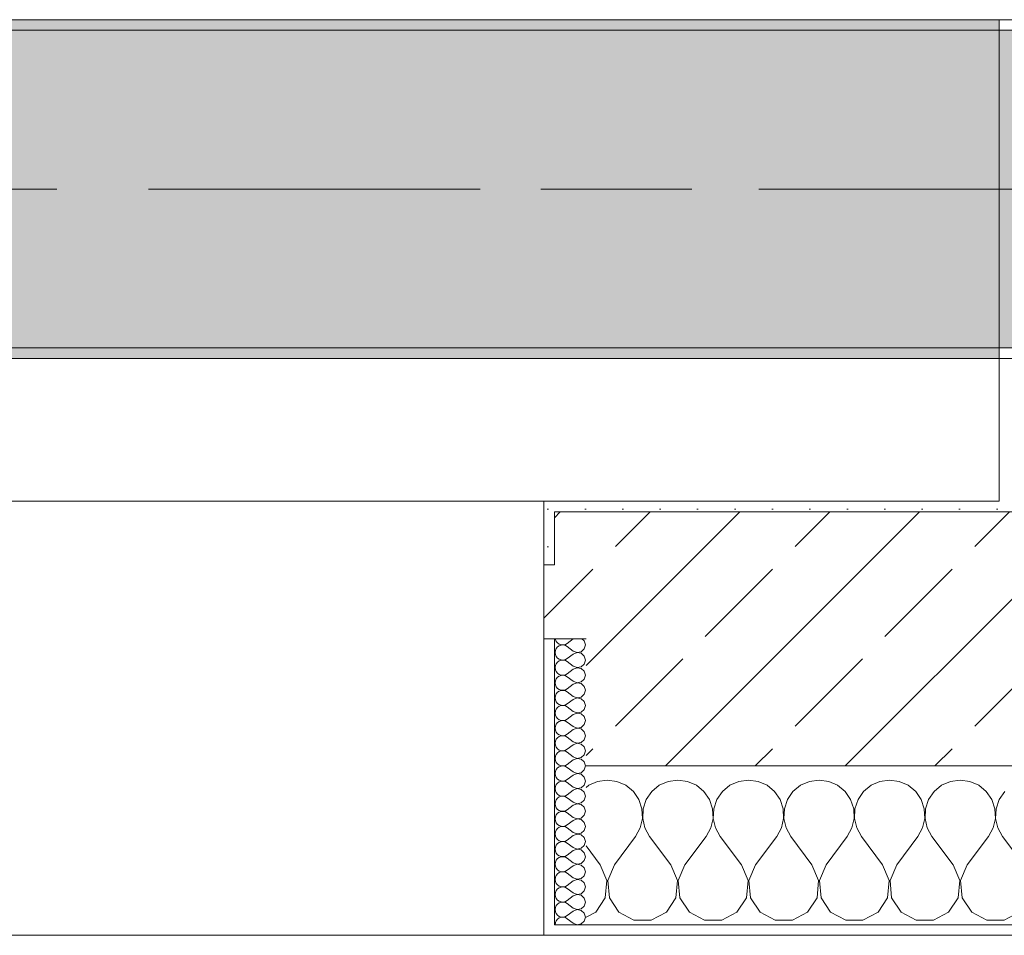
# Model space of a CAD drawing. Header units: metres. Extents: x -3.6 to 84.5, y -11 to 16.8.
# Tile 83 of 225: x 28.245 to 29.175, y -0.155 to 0.71. Entities that reach past the tile are written whole.
import ezdxf

# ---------------------------------------------------------------- set-up
doc = ezdxf.new("R2010")
doc.units = ezdxf.units.M
doc.header["$MEASUREMENT"] = 0
doc.linetypes.add('Achse', pattern=[0.2, 0.1, -0.05, 0, -0.05])
doc.linetypes.add('Strichlinie doppelt', pattern=[0.546806, 0.264583, -0.105833, 0.070556, -0.105833])
for name, color, linetype in [('451 - Universal.Achsen Raster', 7, 'Continuous'), ('604 - Struktur.Wand Aussen', 7, 'Continuous'), ('607 - Struktur.Stütze', 7, 'Continuous'), ('608 - Struktur.Träger', 7, 'Continuous')]:
    doc.layers.add(name, color=color, linetype=linetype)
pattern_1 = [(45, (0, 0), (-0.01767767, 0.01767767), [0, -0.025])]
pattern_2 = [(0, (0, 0), (0, 0.08660254), [0, -0.05]), (0, (0.025, 0.0433), (0, 0.08660254), [0, -0.05])]
pattern_3 = [(45, (0, 0), (-0.08485281, 0.08485281), []), (45, (-0.04243, 0.04243), (-0.08485281, 0.08485281), [0.09, -0.03])]

# ---------------------------------------------------------------- blocks, each defined once
blk = doc.blocks.new('*X87')
at = {"layer": '604 - Struktur.Wand Aussen', "color": 7, "linetype": 'Continuous', "lineweight": 5}
for p, q in [((28.8, -0.00833), (28.79089, -0.0096)), ((28.80911, -0.0096), (28.8, -0.00833)), ((28.86667, -0.00833), (28.85756, -0.0096)), ((28.87578, -0.0096), (28.86667, -0.00833)), ((28.93333, -0.00833), (28.92422, -0.0096)), ((28.94244, -0.0096), (28.93333, -0.00833)), ((29, -0.00833), (28.99089, -0.0096)), ((29.00911, -0.0096), (29, -0.00833)), ((29.06667, -0.00833), (29.05756, -0.0096)), ((29.07578, -0.0096), (29.06667, -0.00833)), ((29.13333, -0.00833), (29.12422, -0.0096)), ((29.14244, -0.0096), (29.13333, -0.00833)), ((28.78248, -0.01331), (28.78, -0.01536)), ((28.79089, -0.0096), (28.78248, -0.01331)), ((28.81752, -0.01331), (28.80911, -0.0096)), ((28.82461, -0.01918), (28.81752, -0.01331)), ((28.84914, -0.01331), (28.84206, -0.01918)), ((28.85756, -0.0096), (28.84914, -0.01331)), ((28.88419, -0.01331), (28.87578, -0.0096)), ((28.89127, -0.01918), (28.88419, -0.01331)), ((28.91581, -0.01331), (28.90873, -0.01918)), ((28.92422, -0.0096), (28.91581, -0.01331)), ((28.95086, -0.01331), (28.94244, -0.0096)), ((28.95794, -0.01918), (28.95086, -0.01331)), ((28.98248, -0.01331), (28.97539, -0.01918)), ((28.99089, -0.0096), (28.98248, -0.01331)), ((29.01752, -0.01331), (29.00911, -0.0096)), ((29.02461, -0.01918), (29.01752, -0.01331)), ((29.04914, -0.01331), (29.04206, -0.01918)), ((29.05756, -0.0096), (29.04914, -0.01331)), ((29.08419, -0.01331), (29.07578, -0.0096)), ((29.09127, -0.01918), (29.08419, -0.01331)), ((29.11581, -0.01331), (29.10873, -0.01918)), ((29.12422, -0.0096), (29.11581, -0.01331)), ((29.15086, -0.01331), (29.14244, -0.0096)), ((29.15794, -0.01918), (29.15086, -0.01331)), ((28.82981, -0.02676), (28.82461, -0.01918)), ((28.83275, -0.03547), (28.82981, -0.02676)), ((28.83685, -0.02676), (28.83391, -0.03547)), ((28.84206, -0.01918), (28.83685, -0.02676)), ((28.89648, -0.02676), (28.89127, -0.01918)), ((28.89942, -0.03547), (28.89648, -0.02676)), ((28.90352, -0.02676), (28.90058, -0.03547)), ((28.90873, -0.01918), (28.90352, -0.02676)), ((28.96315, -0.02676), (28.95794, -0.01918)), ((28.96609, -0.03547), (28.96315, -0.02676)), ((28.97019, -0.02676), (28.96725, -0.03547)), ((28.97539, -0.01918), (28.97019, -0.02676)), ((29.02981, -0.02676), (29.02461, -0.01918)), ((29.03275, -0.03547), (29.02981, -0.02676)), ((29.03685, -0.02676), (29.03391, -0.03547)), ((29.04206, -0.01918), (29.03685, -0.02676)), ((29.09648, -0.02676), (29.09127, -0.01918)), ((29.09942, -0.03547), (29.09648, -0.02676)), ((29.10352, -0.02676), (29.10058, -0.03547)), ((29.10873, -0.01918), (29.10352, -0.02676)), ((29.16315, -0.02676), (29.15794, -0.01918)), ((29.16609, -0.03547), (29.16315, -0.02676)), ((29.17019, -0.02676), (29.16725, -0.03547)), ((29.17539, -0.01918), (29.17019, -0.02676)), ((28.8332, -0.04466), (28.83275, -0.03547)), ((28.83391, -0.03547), (28.83347, -0.04466)), ((28.89987, -0.04466), (28.89942, -0.03547)), ((28.90058, -0.03547), (28.90013, -0.04466)), ((28.96653, -0.04466), (28.96609, -0.03547)), ((28.96725, -0.03547), (28.9668, -0.04466)), ((29.0332, -0.04466), (29.03275, -0.03547)), ((29.03391, -0.03547), (29.03347, -0.04466)), ((29.09987, -0.04466), (29.09942, -0.03547)), ((29.10058, -0.03547), (29.10013, -0.04466)), ((29.16653, -0.04466), (29.16609, -0.03547)), ((29.16725, -0.03547), (29.1668, -0.04466)), ((28.83112, -0.05362), (28.8332, -0.04466)), ((28.83347, -0.04466), (28.83555, -0.05362)), ((28.89778, -0.05362), (28.89987, -0.04466)), ((28.90013, -0.04466), (28.90222, -0.05362)), ((28.96445, -0.05362), (28.96653, -0.04466)), ((28.9668, -0.04466), (28.96888, -0.05362)), ((29.03112, -0.05362), (29.0332, -0.04466)), ((29.03347, -0.04466), (29.03555, -0.05362)), ((29.09778, -0.05362), (29.09987, -0.04466)), ((29.10013, -0.04466), (29.10222, -0.05362)), ((29.16445, -0.05362), (29.16653, -0.04466)), ((29.1668, -0.04466), (29.16888, -0.05362)), ((28.82667, -0.06167), (28.83112, -0.05362)), ((28.83555, -0.05362), (28.84, -0.06167)), ((28.89333, -0.06167), (28.89778, -0.05362)), ((28.90222, -0.05362), (28.90667, -0.06167)), ((28.96, -0.06167), (28.96445, -0.05362)), ((28.96888, -0.05362), (28.97333, -0.06167)), ((29.02667, -0.06167), (29.03112, -0.05362)), ((29.03555, -0.05362), (29.04, -0.06167)), ((29.09333, -0.06167), (29.09778, -0.05362)), ((29.10222, -0.05362), (29.10667, -0.06167)), ((29.16, -0.06167), (29.16445, -0.05362)), ((29.16888, -0.05362), (29.17333, -0.06167)), ((28.80667, -0.08833), (28.82667, -0.06167)), ((28.86, -0.08833), (28.84, -0.06167)), ((28.87333, -0.08833), (28.89333, -0.06167)), ((28.92667, -0.08833), (28.90667, -0.06167)), ((28.94, -0.08833), (28.96, -0.06167)), ((28.99333, -0.08833), (28.97333, -0.06167)), ((29.00667, -0.08833), (29.02667, -0.06167)), ((29.06, -0.08833), (29.04, -0.06167)), ((29.07333, -0.08833), (29.09333, -0.06167)), ((29.12667, -0.08833), (29.10667, -0.06167)), ((29.14, -0.08833), (29.16, -0.06167)), ((29.19333, -0.08833), (29.17333, -0.06167)), ((28.79333, -0.08833), (28.78, -0.07056)), ((28.79962, -0.1033), (28.79333, -0.08833)), ((28.80667, -0.08833), (28.80038, -0.1033)), ((28.86629, -0.1033), (28.86, -0.08833)), ((28.87333, -0.08833), (28.86705, -0.1033)), ((28.93295, -0.1033), (28.92667, -0.08833)), ((28.94, -0.08833), (28.93371, -0.1033)), ((28.99962, -0.1033), (28.99333, -0.08833)), ((29.00667, -0.08833), (29.00038, -0.1033)), ((29.06629, -0.1033), (29.06, -0.08833)), ((29.07333, -0.08833), (29.06705, -0.1033)), ((29.13295, -0.1033), (29.12667, -0.08833)), ((29.14, -0.08833), (29.13371, -0.1033)), ((28.79808, -0.11947), (28.79962, -0.1033)), ((28.80038, -0.1033), (28.80192, -0.11947)), ((28.86475, -0.11947), (28.86629, -0.1033)), ((28.86705, -0.1033), (28.86858, -0.11947)), ((28.93142, -0.11947), (28.93295, -0.1033)), ((28.93371, -0.1033), (28.93525, -0.11947)), ((28.99808, -0.11947), (28.99962, -0.1033)), ((29.00038, -0.1033), (29.00192, -0.11947)), ((29.06475, -0.11947), (29.06629, -0.1033)), ((29.06705, -0.1033), (29.06858, -0.11947)), ((29.13142, -0.11947), (29.13295, -0.1033)), ((29.13371, -0.1033), (29.13525, -0.11947)), ((28.7891, -0.13299), (28.79808, -0.11947)), ((28.80192, -0.11947), (28.8109, -0.13299)), ((28.85576, -0.13299), (28.86475, -0.11947)), ((28.86858, -0.11947), (28.87757, -0.13299)), ((28.92243, -0.13299), (28.93142, -0.11947)), ((28.93525, -0.11947), (28.94424, -0.13299)), ((28.9891, -0.13299), (28.99808, -0.11947)), ((29.00192, -0.11947), (29.0109, -0.13299)), ((29.05576, -0.13299), (29.06475, -0.11947)), ((29.06858, -0.11947), (29.07757, -0.13299)), ((29.12243, -0.13299), (29.13142, -0.11947)), ((29.13525, -0.11947), (29.14424, -0.13299)), ((28.78, -0.13787), (28.7891, -0.13299)), ((28.8109, -0.13299), (28.82521, -0.14066)), ((28.84145, -0.14066), (28.85576, -0.13299)), ((28.87757, -0.13299), (28.89188, -0.14066)), ((28.90812, -0.14066), (28.92243, -0.13299)), ((28.94424, -0.13299), (28.95855, -0.14066)), ((28.97479, -0.14066), (28.9891, -0.13299)), ((29.0109, -0.13299), (29.02521, -0.14066)), ((29.04145, -0.14066), (29.05576, -0.13299)), ((29.07757, -0.13299), (29.09188, -0.14066)), ((29.10812, -0.14066), (29.12243, -0.13299)), ((29.14424, -0.13299), (29.15855, -0.14066)), ((29.17479, -0.14066), (29.1891, -0.13299)), ((28.82521, -0.14066), (28.84145, -0.14066)), ((28.89188, -0.14066), (28.90812, -0.14066)), ((28.95855, -0.14066), (28.97479, -0.14066)), ((29.02521, -0.14066), (29.04145, -0.14066)), ((29.09188, -0.14066), (29.10812, -0.14066)), ((29.15855, -0.14066), (29.17479, -0.14066))]:
    blk.add_line(p, q, dxfattribs=at)
blk = doc.blocks.new('*X102')
at = {"layer": '604 - Struktur.Wand Aussen', "color": 7, "linetype": 'Continuous', "lineweight": 5}
for p, q in [((28.75091, 0.125), (28.75099, 0.12448)), ((28.75099, 0.12448), (28.75178, 0.12267)), ((28.75178, 0.12267), (28.75304, 0.12116)), ((28.75304, 0.12116), (28.75466, 0.12004)), ((28.76786, 0.125), (28.76214, 0.12071)), ((28.77822, 0.12304), (28.77608, 0.125)), ((28.77929, 0.11929), (28.77822, 0.12304)), ((28.75099, 0.11409), (28.75071, 0.11214)), ((28.75071, 0.11214), (28.75099, 0.11019)), ((28.75178, 0.1159), (28.75099, 0.11409)), ((28.75304, 0.11742), (28.75178, 0.1159)), ((28.75466, 0.11853), (28.75304, 0.11742)), ((28.75466, 0.12004), (28.75653, 0.11941)), ((28.75653, 0.11916), (28.75466, 0.11853)), ((28.75653, 0.11941), (28.7585, 0.11931)), ((28.7585, 0.11926), (28.75653, 0.11916)), ((28.7585, 0.11931), (28.76042, 0.11976)), ((28.76042, 0.11881), (28.7585, 0.11926)), ((28.76042, 0.11976), (28.76214, 0.12071)), ((28.76214, 0.11786), (28.76042, 0.11881)), ((28.76786, 0.11357), (28.76214, 0.11786)), ((28.76786, 0.11357), (28.7715, 0.11217)), ((28.7715, 0.11211), (28.76786, 0.11071)), ((28.7715, 0.11217), (28.77534, 0.1129)), ((28.77534, 0.11139), (28.7715, 0.11211)), ((28.77534, 0.1129), (28.77822, 0.11553)), ((28.77822, 0.11553), (28.77929, 0.11929)), ((28.75099, 0.11019), (28.75178, 0.10839)), ((28.75178, 0.10839), (28.75304, 0.10687)), ((28.75304, 0.10313), (28.75178, 0.10161)), ((28.75304, 0.10687), (28.75466, 0.10575)), ((28.75466, 0.10425), (28.75304, 0.10313)), ((28.75466, 0.10575), (28.75653, 0.10512)), ((28.75653, 0.10488), (28.75466, 0.10425)), ((28.75653, 0.10512), (28.7585, 0.10503)), ((28.7585, 0.10497), (28.75653, 0.10488)), ((28.7585, 0.10503), (28.76042, 0.10547)), ((28.76042, 0.10453), (28.7585, 0.10497)), ((28.76042, 0.10547), (28.76214, 0.10643)), ((28.76214, 0.10357), (28.76042, 0.10453)), ((28.76786, 0.11071), (28.76214, 0.10643)), ((28.76786, 0.09929), (28.76214, 0.10357)), ((28.77822, 0.10876), (28.77534, 0.11139)), ((28.77929, 0.105), (28.77822, 0.10876)), ((28.77822, 0.10124), (28.77929, 0.105)), ((28.75099, 0.09981), (28.75071, 0.09786)), ((28.75071, 0.09786), (28.75099, 0.09591)), ((28.75178, 0.10161), (28.75099, 0.09981)), ((28.75099, 0.09591), (28.75178, 0.0941)), ((28.75178, 0.0941), (28.75304, 0.09258)), ((28.76786, 0.09643), (28.76214, 0.09214)), ((28.76786, 0.09929), (28.7715, 0.09789)), ((28.7715, 0.09783), (28.76786, 0.09643)), ((28.7715, 0.09789), (28.77534, 0.09861)), ((28.77534, 0.0971), (28.7715, 0.09783)), ((28.77534, 0.09861), (28.77822, 0.10124)), ((28.77822, 0.09447), (28.77534, 0.0971)), ((28.77929, 0.09071), (28.77822, 0.09447)), ((28.75099, 0.08552), (28.75071, 0.08357)), ((28.75178, 0.08733), (28.75099, 0.08552)), ((28.75304, 0.08884), (28.75178, 0.08733)), ((28.75304, 0.09258), (28.75466, 0.09147)), ((28.75466, 0.08996), (28.75304, 0.08884)), ((28.75466, 0.09147), (28.75653, 0.09084)), ((28.75653, 0.09059), (28.75466, 0.08996)), ((28.75653, 0.09084), (28.7585, 0.09074)), ((28.7585, 0.09069), (28.75653, 0.09059)), ((28.7585, 0.09074), (28.76042, 0.09119)), ((28.76042, 0.09024), (28.7585, 0.09069)), ((28.76042, 0.09119), (28.76214, 0.09214)), ((28.76214, 0.08929), (28.76042, 0.09024)), ((28.76786, 0.085), (28.76214, 0.08929)), ((28.76786, 0.085), (28.7715, 0.0836)), ((28.7715, 0.0836), (28.77534, 0.08433)), ((28.77534, 0.08433), (28.77822, 0.08696)), ((28.77822, 0.08696), (28.77929, 0.09071)), ((28.75071, 0.08357), (28.75099, 0.08162)), ((28.75099, 0.08162), (28.75178, 0.07982)), ((28.75178, 0.07982), (28.75304, 0.0783)), ((28.75304, 0.07456), (28.75178, 0.07304)), ((28.75304, 0.0783), (28.75466, 0.07718)), ((28.75466, 0.07567), (28.75304, 0.07456)), ((28.75466, 0.07718), (28.75653, 0.07655)), ((28.75653, 0.0763), (28.75466, 0.07567)), ((28.75653, 0.07655), (28.7585, 0.07646)), ((28.7585, 0.0764), (28.75653, 0.0763)), ((28.7585, 0.07646), (28.76042, 0.0769)), ((28.76042, 0.07595), (28.7585, 0.0764)), ((28.76042, 0.0769), (28.76214, 0.07786)), ((28.76214, 0.075), (28.76042, 0.07595)), ((28.76786, 0.08214), (28.76214, 0.07786)), ((28.76786, 0.07071), (28.76214, 0.075)), ((28.7715, 0.08354), (28.76786, 0.08214)), ((28.77534, 0.08282), (28.7715, 0.08354)), ((28.77822, 0.08018), (28.77534, 0.08282)), ((28.77929, 0.07643), (28.77822, 0.08018)), ((28.77822, 0.07267), (28.77929, 0.07643)), ((28.75099, 0.07124), (28.75071, 0.06929)), ((28.75071, 0.06929), (28.75099, 0.06733)), ((28.75178, 0.07304), (28.75099, 0.07124)), ((28.75099, 0.06733), (28.75178, 0.06553)), ((28.75178, 0.06553), (28.75304, 0.06401)), ((28.76786, 0.06786), (28.76214, 0.06357)), ((28.76786, 0.07071), (28.7715, 0.06931)), ((28.7715, 0.06926), (28.76786, 0.06786)), ((28.7715, 0.06931), (28.77534, 0.07004)), ((28.77534, 0.06853), (28.7715, 0.06926)), ((28.77534, 0.07004), (28.77822, 0.07267)), ((28.77822, 0.0659), (28.77534, 0.06853)), ((28.77929, 0.06214), (28.77822, 0.0659)), ((28.75099, 0.05695), (28.75071, 0.055)), ((28.75178, 0.05876), (28.75099, 0.05695)), ((28.75304, 0.06027), (28.75178, 0.05876)), ((28.75304, 0.06401), (28.75466, 0.0629)), ((28.75466, 0.06139), (28.75304, 0.06027)), ((28.75466, 0.0629), (28.75653, 0.06227)), ((28.75653, 0.06202), (28.75466, 0.06139)), ((28.75653, 0.06227), (28.7585, 0.06217)), ((28.7585, 0.06211), (28.75653, 0.06202)), ((28.7585, 0.06217), (28.76042, 0.06262)), ((28.76042, 0.06167), (28.7585, 0.06211)), ((28.76042, 0.06262), (28.76214, 0.06357)), ((28.76214, 0.06071), (28.76042, 0.06167)), ((28.76786, 0.05643), (28.76214, 0.06071)), ((28.76786, 0.05643), (28.7715, 0.05503)), ((28.77534, 0.05575), (28.77822, 0.05839)), ((28.77822, 0.05839), (28.77929, 0.06214)), ((28.75071, 0.055), (28.75099, 0.05305)), ((28.75099, 0.05305), (28.75178, 0.05124)), ((28.75178, 0.05124), (28.75304, 0.04973)), ((28.75304, 0.04973), (28.75466, 0.04861)), ((28.75466, 0.0471), (28.75304, 0.04599)), ((28.75466, 0.04861), (28.75653, 0.04798)), ((28.75653, 0.04773), (28.75466, 0.0471)), ((28.75653, 0.04798), (28.7585, 0.04789)), ((28.7585, 0.04783), (28.75653, 0.04773)), ((28.7585, 0.04789), (28.76042, 0.04833)), ((28.76042, 0.04738), (28.7585, 0.04783)), ((28.76042, 0.04833), (28.76214, 0.04929)), ((28.76214, 0.04643), (28.76042, 0.04738)), ((28.76786, 0.05357), (28.76214, 0.04929)), ((28.7715, 0.05497), (28.76786, 0.05357)), ((28.7715, 0.05503), (28.77534, 0.05575)), ((28.77534, 0.05425), (28.7715, 0.05497)), ((28.77822, 0.05161), (28.77534, 0.05425)), ((28.77929, 0.04786), (28.77822, 0.05161)), ((28.77822, 0.0441), (28.77929, 0.04786)), ((28.75099, 0.04267), (28.75071, 0.04071)), ((28.75071, 0.04071), (28.75099, 0.03876)), ((28.75178, 0.04447), (28.75099, 0.04267)), ((28.75099, 0.03876), (28.75178, 0.03696)), ((28.75304, 0.04599), (28.75178, 0.04447)), ((28.76786, 0.04214), (28.76214, 0.04643)), ((28.76786, 0.03929), (28.76214, 0.035)), ((28.76786, 0.04214), (28.7715, 0.04074)), ((28.7715, 0.04069), (28.76786, 0.03929)), ((28.7715, 0.04074), (28.77534, 0.04147)), ((28.77534, 0.03996), (28.7715, 0.04069)), ((28.77534, 0.04147), (28.77822, 0.0441)), ((28.77822, 0.03733), (28.77534, 0.03996)), ((28.77929, 0.03357), (28.77822, 0.03733)), ((28.75099, 0.02838), (28.75071, 0.02643)), ((28.75178, 0.03018), (28.75099, 0.02838)), ((28.75178, 0.03696), (28.75304, 0.03544)), ((28.75304, 0.0317), (28.75178, 0.03018)), ((28.75304, 0.03544), (28.75466, 0.03433)), ((28.75466, 0.03282), (28.75304, 0.0317)), ((28.75466, 0.03433), (28.75653, 0.0337)), ((28.75653, 0.03345), (28.75466, 0.03282)), ((28.75653, 0.0337), (28.7585, 0.0336)), ((28.7585, 0.03354), (28.75653, 0.03345)), ((28.7585, 0.0336), (28.76042, 0.03405)), ((28.76042, 0.0331), (28.7585, 0.03354)), ((28.76042, 0.03405), (28.76214, 0.035)), ((28.76214, 0.03214), (28.76042, 0.0331)), ((28.76786, 0.02786), (28.76214, 0.03214)), ((28.77534, 0.02718), (28.77822, 0.02982)), ((28.77822, 0.02982), (28.77929, 0.03357)), ((28.75071, 0.02643), (28.75099, 0.02448)), ((28.75099, 0.02448), (28.75178, 0.02267)), ((28.75178, 0.02267), (28.75304, 0.02116)), ((28.75304, 0.02116), (28.75466, 0.02004)), ((28.75466, 0.02004), (28.75653, 0.01941)), ((28.75653, 0.01916), (28.75466, 0.01853)), ((28.75653, 0.01941), (28.7585, 0.01931)), ((28.7585, 0.01926), (28.75653, 0.01916)), ((28.7585, 0.01931), (28.76042, 0.01976)), ((28.76042, 0.01881), (28.7585, 0.01926)), ((28.76042, 0.01976), (28.76214, 0.02071)), ((28.76214, 0.01786), (28.76042, 0.01881)), ((28.76786, 0.025), (28.76214, 0.02071)), ((28.76786, 0.02786), (28.7715, 0.02646)), ((28.7715, 0.0264), (28.76786, 0.025)), ((28.7715, 0.02646), (28.77534, 0.02718)), ((28.77534, 0.02567), (28.7715, 0.0264)), ((28.77822, 0.02304), (28.77534, 0.02567)), ((28.77929, 0.01929), (28.77822, 0.02304)), ((28.77822, 0.01553), (28.77929, 0.01929)), ((28.75099, 0.01409), (28.75071, 0.01214)), ((28.75071, 0.01214), (28.75099, 0.01019)), ((28.75178, 0.0159), (28.75099, 0.01409)), ((28.75099, 0.01019), (28.75178, 0.00839)), ((28.75304, 0.01742), (28.75178, 0.0159)), ((28.75466, 0.01853), (28.75304, 0.01742)), ((28.76786, 0.01357), (28.76214, 0.01786)), ((28.76786, 0.01071), (28.76214, 0.00643)), ((28.76786, 0.01357), (28.7715, 0.01217)), ((28.7715, 0.01211), (28.76786, 0.01071)), ((28.7715, 0.01217), (28.77534, 0.0129)), ((28.77534, 0.01139), (28.7715, 0.01211)), ((28.77534, 0.0129), (28.77822, 0.01553)), ((28.77822, 0.00876), (28.77534, 0.01139)), ((28.75178, 0.00161), (28.75099, -0.00019)), ((28.75178, 0.00839), (28.75304, 0.00687)), ((28.75304, 0.00313), (28.75178, 0.00161)), ((28.75304, 0.00687), (28.75466, 0.00575)), ((28.75466, 0.00425), (28.75304, 0.00313)), ((28.75466, 0.00575), (28.75653, 0.00512)), ((28.75653, 0.00488), (28.75466, 0.00425)), ((28.75653, 0.00512), (28.7585, 0.00503)), ((28.7585, 0.00497), (28.75653, 0.00488)), ((28.7585, 0.00503), (28.76042, 0.00547)), ((28.76042, 0.00453), (28.7585, 0.00497)), ((28.76042, 0.00547), (28.76214, 0.00643)), ((28.76214, 0.00357), (28.76042, 0.00453)), ((28.76786, -0.00071), (28.76214, 0.00357)), ((28.77534, -0.00139), (28.77822, 0.00124)), ((28.77929, 0.005), (28.77822, 0.00876)), ((28.77822, 0.00124), (28.77929, 0.005)), ((28.75099, -0.00019), (28.75071, -0.00214)), ((28.75071, -0.00214), (28.75099, -0.00409)), ((28.75099, -0.00409), (28.75178, -0.0059)), ((28.75178, -0.0059), (28.75304, -0.00742)), ((28.75304, -0.00742), (28.75466, -0.00853)), ((28.75466, -0.00853), (28.75653, -0.00916)), ((28.75653, -0.00916), (28.7585, -0.00926)), ((28.7585, -0.00926), (28.76042, -0.00881)), ((28.76042, -0.00881), (28.76214, -0.00786)), ((28.76786, -0.00357), (28.76214, -0.00786)), ((28.76786, -0.00071), (28.7715, -0.00211)), ((28.7715, -0.00217), (28.76786, -0.00357)), ((28.7715, -0.00211), (28.77534, -0.00139)), ((28.77534, -0.0029), (28.7715, -0.00217)), ((28.77822, -0.00553), (28.77534, -0.0029)), ((28.77929, -0.00929), (28.77822, -0.00553)), ((28.77822, -0.01304), (28.77929, -0.00929)), ((28.75099, -0.01448), (28.75071, -0.01643)), ((28.75071, -0.01643), (28.75099, -0.01838)), ((28.75178, -0.01267), (28.75099, -0.01448)), ((28.75099, -0.01838), (28.75178, -0.02018)), ((28.75304, -0.01116), (28.75178, -0.01267)), ((28.75466, -0.01004), (28.75304, -0.01116)), ((28.75653, -0.00941), (28.75466, -0.01004)), ((28.7585, -0.00931), (28.75653, -0.00941)), ((28.76042, -0.00976), (28.7585, -0.00931)), ((28.76214, -0.01071), (28.76042, -0.00976)), ((28.76786, -0.015), (28.76214, -0.01071)), ((28.76786, -0.01786), (28.76214, -0.02214)), ((28.76786, -0.015), (28.7715, -0.0164)), ((28.7715, -0.01646), (28.76786, -0.01786)), ((28.7715, -0.0164), (28.77534, -0.01567)), ((28.77534, -0.01718), (28.7715, -0.01646)), ((28.77534, -0.01567), (28.77822, -0.01304)), ((28.77822, -0.01982), (28.77534, -0.01718)), ((28.75178, -0.02696), (28.75099, -0.02876)), ((28.75178, -0.02018), (28.75304, -0.0217)), ((28.75304, -0.02544), (28.75178, -0.02696)), ((28.75304, -0.0217), (28.75466, -0.02282)), ((28.75466, -0.02433), (28.75304, -0.02544)), ((28.75466, -0.02282), (28.75653, -0.02345)), ((28.75653, -0.0237), (28.75466, -0.02433)), ((28.75653, -0.02345), (28.7585, -0.02354)), ((28.7585, -0.0236), (28.75653, -0.0237)), ((28.7585, -0.02354), (28.76042, -0.0231)), ((28.76042, -0.02405), (28.7585, -0.0236)), ((28.76042, -0.0231), (28.76214, -0.02214)), ((28.76214, -0.025), (28.76042, -0.02405)), ((28.76786, -0.02929), (28.76214, -0.025)), ((28.77534, -0.02996), (28.77822, -0.02733)), ((28.77929, -0.02357), (28.77822, -0.01982)), ((28.77822, -0.02733), (28.77929, -0.02357)), ((28.75099, -0.02876), (28.75071, -0.03071)), ((28.75071, -0.03071), (28.75099, -0.03267)), ((28.75099, -0.03267), (28.75178, -0.03447)), ((28.75178, -0.03447), (28.75304, -0.03599)), ((28.75304, -0.03599), (28.75466, -0.0371)), ((28.75466, -0.0371), (28.75653, -0.03773)), ((28.76042, -0.03738), (28.76214, -0.03643)), ((28.76786, -0.03214), (28.76214, -0.03643)), ((28.76786, -0.02929), (28.7715, -0.03069)), ((28.7715, -0.03074), (28.76786, -0.03214)), ((28.7715, -0.03069), (28.77534, -0.02996)), ((28.77534, -0.03147), (28.7715, -0.03074)), ((28.77822, -0.0341), (28.77534, -0.03147)), ((28.77929, -0.03786), (28.77822, -0.0341)), ((28.75099, -0.04305), (28.75071, -0.045)), ((28.75071, -0.045), (28.75099, -0.04695)), ((28.75178, -0.04124), (28.75099, -0.04305)), ((28.75304, -0.03973), (28.75178, -0.04124)), ((28.75466, -0.03861), (28.75304, -0.03973)), ((28.75653, -0.03798), (28.75466, -0.03861)), ((28.75653, -0.03773), (28.7585, -0.03783)), ((28.7585, -0.03789), (28.75653, -0.03798)), ((28.7585, -0.03783), (28.76042, -0.03738)), ((28.76042, -0.03833), (28.7585, -0.03789)), ((28.76214, -0.03929), (28.76042, -0.03833)), ((28.76786, -0.04357), (28.76214, -0.03929)), ((28.76786, -0.04643), (28.76214, -0.05071)), ((28.76786, -0.04357), (28.7715, -0.04497)), ((28.7715, -0.04503), (28.76786, -0.04643)), ((28.7715, -0.04497), (28.77534, -0.04425)), ((28.77534, -0.04575), (28.7715, -0.04503)), ((28.77534, -0.04425), (28.77822, -0.04161)), ((28.77822, -0.04839), (28.77534, -0.04575)), ((28.77822, -0.04161), (28.77929, -0.03786)), ((28.75099, -0.04695), (28.75178, -0.04876)), ((28.75178, -0.05553), (28.75099, -0.05733)), ((28.75178, -0.04876), (28.75304, -0.05027)), ((28.75304, -0.05401), (28.75178, -0.05553)), ((28.75304, -0.05027), (28.75466, -0.05139)), ((28.75466, -0.0529), (28.75304, -0.05401)), ((28.75466, -0.05139), (28.75653, -0.05202)), ((28.75653, -0.05227), (28.75466, -0.0529)), ((28.75653, -0.05202), (28.7585, -0.05211)), ((28.7585, -0.05217), (28.75653, -0.05227)), ((28.7585, -0.05211), (28.76042, -0.05167)), ((28.76042, -0.05262), (28.7585, -0.05217)), ((28.76042, -0.05167), (28.76214, -0.05071)), ((28.76214, -0.05357), (28.76042, -0.05262)), ((28.76786, -0.05786), (28.76214, -0.05357)), ((28.77929, -0.05214), (28.77822, -0.04839)), ((28.77822, -0.0559), (28.77929, -0.05214)), ((28.75099, -0.05733), (28.75071, -0.05929)), ((28.75071, -0.05929), (28.75099, -0.06124)), ((28.75099, -0.06124), (28.75178, -0.06304)), ((28.75178, -0.06304), (28.75304, -0.06456)), ((28.75304, -0.06456), (28.75466, -0.06567)), ((28.76042, -0.06595), (28.76214, -0.065)), ((28.76786, -0.06071), (28.76214, -0.065)), ((28.76786, -0.05786), (28.7715, -0.05926)), ((28.7715, -0.05931), (28.76786, -0.06071)), ((28.7715, -0.05926), (28.77534, -0.05853)), ((28.77534, -0.06004), (28.7715, -0.05931)), ((28.77534, -0.05853), (28.77822, -0.0559)), ((28.77822, -0.06267), (28.77534, -0.06004)), ((28.77929, -0.06643), (28.77822, -0.06267)), ((28.75099, -0.07162), (28.75071, -0.07357)), ((28.75071, -0.07357), (28.75099, -0.07552)), ((28.75178, -0.06982), (28.75099, -0.07162)), ((28.75304, -0.0683), (28.75178, -0.06982)), ((28.75466, -0.06718), (28.75304, -0.0683)), ((28.75466, -0.06567), (28.75653, -0.0663)), ((28.75653, -0.06655), (28.75466, -0.06718)), ((28.75653, -0.0663), (28.7585, -0.0664)), ((28.7585, -0.06646), (28.75653, -0.06655)), ((28.7585, -0.0664), (28.76042, -0.06595)), ((28.76042, -0.0669), (28.7585, -0.06646)), ((28.76214, -0.06786), (28.76042, -0.0669)), ((28.76786, -0.07214), (28.76214, -0.06786)), ((28.76786, -0.07214), (28.7715, -0.07354)), ((28.7715, -0.0736), (28.76786, -0.075)), ((28.7715, -0.07354), (28.77534, -0.07282)), ((28.77534, -0.07433), (28.7715, -0.0736)), ((28.77534, -0.07282), (28.77822, -0.07018)), ((28.77822, -0.07696), (28.77534, -0.07433)), ((28.77822, -0.07018), (28.77929, -0.06643)), ((28.75099, -0.07552), (28.75178, -0.07733)), ((28.75178, -0.07733), (28.75304, -0.07884)), ((28.75304, -0.08258), (28.75178, -0.0841)), ((28.75304, -0.07884), (28.75466, -0.07996)), ((28.75466, -0.08147), (28.75304, -0.08258)), ((28.75466, -0.07996), (28.75653, -0.08059)), ((28.75653, -0.08084), (28.75466, -0.08147)), ((28.75653, -0.08059), (28.7585, -0.08069)), ((28.7585, -0.08074), (28.75653, -0.08084)), ((28.7585, -0.08069), (28.76042, -0.08024)), ((28.76042, -0.08119), (28.7585, -0.08074)), ((28.76042, -0.08024), (28.76214, -0.07929)), ((28.76214, -0.08214), (28.76042, -0.08119)), ((28.76786, -0.075), (28.76214, -0.07929)), ((28.76786, -0.08643), (28.76214, -0.08214)), ((28.77929, -0.08071), (28.77822, -0.07696)), ((28.77822, -0.08447), (28.77929, -0.08071)), ((28.75099, -0.08591), (28.75071, -0.08786)), ((28.75071, -0.08786), (28.75099, -0.08981)), ((28.75178, -0.0841), (28.75099, -0.08591)), ((28.75099, -0.08981), (28.75178, -0.09161)), ((28.75178, -0.09161), (28.75304, -0.09313)), ((28.76786, -0.08929), (28.76214, -0.09357)), ((28.76786, -0.08643), (28.7715, -0.08783)), ((28.7715, -0.08789), (28.76786, -0.08929)), ((28.7715, -0.08783), (28.77534, -0.0871)), ((28.77534, -0.08861), (28.7715, -0.08789)), ((28.77534, -0.0871), (28.77822, -0.08447)), ((28.77822, -0.09124), (28.77534, -0.08861)), ((28.77929, -0.095), (28.77822, -0.09124)), ((28.75099, -0.10019), (28.75071, -0.10214)), ((28.75071, -0.10214), (28.75099, -0.10409)), ((28.75178, -0.09839), (28.75099, -0.10019)), ((28.75304, -0.09687), (28.75178, -0.09839)), ((28.75304, -0.09313), (28.75466, -0.09425)), ((28.75466, -0.09575), (28.75304, -0.09687)), ((28.75466, -0.09425), (28.75653, -0.09488)), ((28.75653, -0.09512), (28.75466, -0.09575)), ((28.75653, -0.09488), (28.7585, -0.09497)), ((28.7585, -0.09503), (28.75653, -0.09512)), ((28.7585, -0.09497), (28.76042, -0.09453)), ((28.76042, -0.09547), (28.7585, -0.09503)), ((28.76042, -0.09453), (28.76214, -0.09357)), ((28.76214, -0.09643), (28.76042, -0.09547)), ((28.76786, -0.10071), (28.76214, -0.09643)), ((28.76786, -0.10071), (28.7715, -0.10211)), ((28.7715, -0.10217), (28.76786, -0.10357)), ((28.7715, -0.10211), (28.77534, -0.10139)), ((28.77534, -0.1029), (28.7715, -0.10217)), ((28.77534, -0.10139), (28.77822, -0.09876)), ((28.77822, -0.09876), (28.77929, -0.095)), ((28.75099, -0.10409), (28.75178, -0.1059)), ((28.75178, -0.1059), (28.75304, -0.10742)), ((28.75304, -0.11116), (28.75178, -0.11267)), ((28.75304, -0.10742), (28.75466, -0.10853)), ((28.75466, -0.11004), (28.75304, -0.11116)), ((28.75466, -0.10853), (28.75653, -0.10916)), ((28.75653, -0.10941), (28.75466, -0.11004)), ((28.75653, -0.10916), (28.7585, -0.10926)), ((28.7585, -0.10931), (28.75653, -0.10941)), ((28.7585, -0.10926), (28.76042, -0.10881)), ((28.76042, -0.10976), (28.7585, -0.10931)), ((28.76042, -0.10881), (28.76214, -0.10786)), ((28.76214, -0.11071), (28.76042, -0.10976)), ((28.76786, -0.10357), (28.76214, -0.10786)), ((28.76786, -0.115), (28.76214, -0.11071)), ((28.77822, -0.10553), (28.77534, -0.1029)), ((28.77929, -0.10929), (28.77822, -0.10553)), ((28.77822, -0.11304), (28.77929, -0.10929)), ((28.75099, -0.11448), (28.75071, -0.11643)), ((28.75071, -0.11643), (28.75099, -0.11838)), ((28.75178, -0.11267), (28.75099, -0.11448)), ((28.75099, -0.11838), (28.75178, -0.12018)), ((28.75178, -0.12018), (28.75304, -0.1217)), ((28.76786, -0.11786), (28.76214, -0.12214)), ((28.76786, -0.115), (28.7715, -0.1164)), ((28.7715, -0.11646), (28.76786, -0.11786)), ((28.7715, -0.1164), (28.77534, -0.11567)), ((28.77534, -0.11718), (28.7715, -0.11646)), ((28.77534, -0.11567), (28.77822, -0.11304)), ((28.77822, -0.11982), (28.77534, -0.11718)), ((28.77929, -0.12357), (28.77822, -0.11982)), ((28.75099, -0.12876), (28.75071, -0.13071)), ((28.75178, -0.12696), (28.75099, -0.12876)), ((28.75304, -0.12544), (28.75178, -0.12696)), ((28.75304, -0.1217), (28.75466, -0.12282)), ((28.75466, -0.12433), (28.75304, -0.12544)), ((28.75466, -0.12282), (28.75653, -0.12345)), ((28.75653, -0.1237), (28.75466, -0.12433)), ((28.75653, -0.12345), (28.7585, -0.12354)), ((28.7585, -0.1236), (28.75653, -0.1237)), ((28.7585, -0.12354), (28.76042, -0.1231)), ((28.76042, -0.12405), (28.7585, -0.1236)), ((28.76042, -0.1231), (28.76214, -0.12214)), ((28.76214, -0.125), (28.76042, -0.12405)), ((28.76786, -0.12929), (28.76214, -0.125)), ((28.76786, -0.12929), (28.7715, -0.13069)), ((28.7715, -0.13069), (28.77534, -0.12996)), ((28.77534, -0.12996), (28.77822, -0.12733)), ((28.77822, -0.12733), (28.77929, -0.12357)), ((28.75071, -0.13071), (28.75099, -0.13267)), ((28.75099, -0.13267), (28.75178, -0.13447)), ((28.75178, -0.13447), (28.75304, -0.13599)), ((28.75304, -0.13599), (28.75466, -0.1371)), ((28.75466, -0.13861), (28.75304, -0.13973)), ((28.75466, -0.1371), (28.75653, -0.13773)), ((28.75653, -0.13798), (28.75466, -0.13861)), ((28.75653, -0.13773), (28.7585, -0.13783)), ((28.7585, -0.13789), (28.75653, -0.13798)), ((28.7585, -0.13783), (28.76042, -0.13738)), ((28.76042, -0.13833), (28.7585, -0.13789)), ((28.76042, -0.13738), (28.76214, -0.13643)), ((28.76214, -0.13929), (28.76042, -0.13833)), ((28.76786, -0.13214), (28.76214, -0.13643)), ((28.76786, -0.14357), (28.76214, -0.13929)), ((28.7715, -0.13074), (28.76786, -0.13214)), ((28.77534, -0.13147), (28.7715, -0.13074)), ((28.77822, -0.1341), (28.77534, -0.13147)), ((28.77929, -0.13786), (28.77822, -0.1341)), ((28.77822, -0.14161), (28.77929, -0.13786)), ((28.75099, -0.14305), (28.75071, -0.145)), ((28.75178, -0.14124), (28.75099, -0.14305)), ((28.75304, -0.13973), (28.75178, -0.14124)), ((28.76786, -0.14357), (28.7715, -0.14497)), ((28.7715, -0.14497), (28.77534, -0.14425)), ((28.77534, -0.14425), (28.77822, -0.14161))]:
    blk.add_line(p, q, dxfattribs=at)

msp = doc.modelspace()

# ---------------------------------------------------------------- hatches: boundary and pattern name
at = {"layer": '604 - Struktur.Wand Aussen', "linetype": 'Continuous', "lineweight": 0, "true_color": 0x000000}
h = msp.add_hatch(dxfattribs=at)
h.set_pattern_fill('Gips_0001', color=18, style=0, pattern_type=2)
h.set_pattern_definition(pattern_1)
h.paths.add_polyline_path([(28.75, 0.255), (28.74, 0.255), (28.74, 0.195), (28.75, 0.195)])
h = msp.add_hatch(dxfattribs=at)
h.set_pattern_fill('Gips_0001', color=18, style=0, pattern_type=2)
h.set_pattern_definition(pattern_1)
h.paths.add_polyline_path([(29.16999, 0.255), (28.75, 0.255), (28.75, 0.245), (29.16999, 0.245)])
h = msp.add_hatch(dxfattribs=at)
h.set_pattern_fill('Beton__Stahlbeton_0001', color=18, style=0, pattern_type=2)
h.set_pattern_definition(pattern_3)
h.paths.add_polyline_path([(28.74, 0.125), (28.75, 0.125), (28.78, 0.125), (28.78, 0.005), (29.9, 0.005), (29.9, 0.125), (29.93, 0.125), (29.94, 0.125), (29.94, 0.195), (29.93, 0.195), (29.93, 0.245), (28.75, 0.245), (28.75, 0.195), (28.74, 0.195)])
h = msp.add_hatch(dxfattribs=at)
h.set_pattern_fill('Verputz_0001', color=18, style=0, pattern_type=2)
h.set_pattern_definition(pattern_2)
h.paths.add_polyline_path([(28.75, -0.155), (28.75, 0.125), (28.74, 0.125), (28.74, -0.155)])
h = msp.add_hatch(dxfattribs=at)
h.set_pattern_fill('Verputz_0001', color=18, style=0, pattern_type=2)
h.set_pattern_definition(pattern_2)
h.paths.add_polyline_path([(28.75, -0.155), (29.93, -0.155), (29.93, -0.145), (28.75, -0.145)])
at = {"layer": '607 - Struktur.Stütze', "linetype": 'Continuous', "lineweight": 0, "true_color": 0x000000}
h = msp.add_hatch(dxfattribs=at)
h.set_pattern_fill('Gips_0001', color=18, style=0, pattern_type=2)
h.set_pattern_definition(pattern_1)
h.paths.add_polyline_path([(29.16999, 0.70998), (29.16999, 0.255), (29.17999, 0.255), (29.17999, 0.69998), (29.47999, 0.69998), (29.47999, 0.255), (29.48999, 0.255), (29.48999, 0.70998)])
h = msp.add_hatch(dxfattribs=at)
h.set_pattern_fill('Gips_0001', color=18, style=0, pattern_type=2)
h.set_pattern_definition(pattern_1)
h.paths.add_polyline_path([(29.16999, 0.255), (29.16999, 0.245), (29.48999, 0.245), (29.48999, 0.255), (29.47999, 0.255), (29.47999, 0.24998), (29.17999, 0.24998), (29.17999, 0.255)])
at = {"layer": '608 - Struktur.Träger', "linetype": 'Continuous', "lineweight": 0, "true_color": 0x000000}
h = msp.add_hatch(dxfattribs=at)
h.set_pattern_fill('Gips_0001', color=18, style=0, pattern_type=2)
h.set_pattern_definition(pattern_1)
h.paths.add_polyline_path([(25.88999, 0.70998), (25.88999, 0.69998), (29.16999, 0.69998), (29.16999, 0.70998)])
h = msp.add_hatch(dxfattribs=at)
h.set_pattern_fill('Beton__Stahlbeton_0001', color=18, style=0, pattern_type=2)
h.set_pattern_definition(pattern_3)
h.paths.add_polyline_path([(0.68999, 0.69998), (0.37999, 0.69998), (0.37999, 0.39998), (0.68999, 0.39998), (3.96999, 0.39998), (4.28999, 0.39998), (7.56999, 0.39998), (7.88999, 0.39998), (11.16999, 0.39998), (11.48999, 0.39998), (14.76999, 0.39998), (15.08999, 0.39998), (18.36999, 0.39998), (18.68999, 0.39998), (21.96999, 0.39998), (22.28999, 0.39998), (25.56999, 0.39998), (25.88999, 0.39998), (29.16999, 0.39998), (29.48999, 0.39998), (32.76999, 0.39998), (33.08999, 0.39998), (36.36999, 0.39998), (36.68999, 0.39998), (39.96999, 0.39998), (40.28999, 0.39998), (43.56999, 0.39998), (43.88999, 0.39998), (47.16999, 0.39998), (47.48999, 0.39998), (50.76999, 0.39998), (51.08999, 0.39998), (51.79999, 0.39998), (51.96999, 0.39998), (54.36999, 0.39998), (54.68999, 0.39998), (57.96999, 0.39998), (58.28999, 0.39998), (61.56999, 0.39998), (61.87999, 0.39998), (61.87999, 0.69998), (61.56999, 0.69998), (58.28999, 0.69998), (57.96999, 0.69998), (54.68999, 0.69998), (54.36999, 0.69998), (51.96999, 0.69998), (51.79999, 0.69998), (51.08999, 0.69998), (50.76999, 0.69998), (47.48999, 0.69998), (47.16999, 0.69998), (43.88999, 0.69998), (43.56999, 0.69998), (40.28999, 0.69998), (39.935, 0.69998), (36.68999, 0.69998), (36.36999, 0.69998), (33.08999, 0.69998), (32.76999, 0.69998), (29.48999, 0.69998), (29.16999, 0.69998), (25.88999, 0.69998), (25.56999, 0.69998), (22.28999, 0.69998), (21.96999, 0.69998), (18.68999, 0.69998), (18.36999, 0.69998), (15.08999, 0.69998), (14.76999, 0.69998), (11.48999, 0.69998), (11.16999, 0.69998), (7.88999, 0.69998), (7.56999, 0.69998), (4.28999, 0.69998), (3.96999, 0.69998)])
h = msp.add_hatch(dxfattribs=at)
h.set_pattern_fill('Gips_0001', color=18, style=0, pattern_type=2)
h.set_pattern_definition(pattern_1)
h.paths.add_polyline_path([(25.88999, 0.39998), (25.88999, 0.38998), (29.16999, 0.38998), (29.16999, 0.39998)])

# ---------------------------------------------------------------- linework, layer by layer
at = {"layer": '451 - Universal.Achsen Raster', "color": 160, "linetype": 'Strichlinie doppelt', "lineweight": 9, "true_color": 0x3232ff}
msp.add_line((64.93503, 0.54998), (-3.175, 0.54998), dxfattribs=at)
at = {"layer": '604 - Struktur.Wand Aussen', "color": 7, "linetype": 'Continuous', "lineweight": 13}
for p, q in [((28.74, 0.255), (26.34, 0.255)), ((29.93, 0.245), (28.75, 0.245)), ((28.75, 0.245), (28.75, 0.195)), ((28.74, 0.125), (28.74, 0.195)), ((28.78, 0.005), (29.9, 0.005)), ((26.34, -0.155), (28.74, -0.155))]:
    msp.add_line(p, q, dxfattribs=at)
at = {"layer": '604 - Struktur.Wand Aussen', "color": 7, "linetype": 'Continuous', "lineweight": 5}
for p, q in [((28.74, 0.245), (28.74, 0.255)), ((28.75, 0.255), (28.74, 0.255)), ((28.74, 0.195), (28.74, 0.245)), ((28.75, 0.195), (28.74, 0.195)), ((28.74, 0.005), (28.74, 0.125)), ((28.75, 0.125), (28.74, 0.125)), ((28.78, 0.125), (28.75, 0.125)), ((28.75, 0.125), (28.75, -0.145)), ((28.75, -0.145), (28.75, 0.125)), ((28.74, -0.005), (28.74, 0.005)), ((28.74, -0.145), (28.74, -0.005)), ((28.74, -0.155), (28.74, -0.145)), ((28.78, -0.145), (28.75, -0.145)), ((28.78, -0.145), (29.9, -0.145)), ((28.75, -0.155), (28.74, -0.155))]:
    msp.add_line(p, q, dxfattribs=at)
at = {"layer": '604 - Struktur.Wand Aussen', "color": 7, "linetype": 'Continuous', "lineweight": 5, "flags": 128}
for points in [[(29.16999, 0.255), (28.75, 0.255)], [(28.75, -0.155), (29.93, -0.155)]]:
    msp.add_lwpolyline(points, dxfattribs=at)
at = {"layer": '607 - Struktur.Stütze', "color": 7, "linetype": 'Continuous', "lineweight": 5, "flags": 128}
msp.add_lwpolyline([(29.48999, 0.255), (29.48999, 0.70998), (29.16999, 0.70998), (29.16999, 0.255)], dxfattribs=at)
at = {"layer": '608 - Struktur.Träger', "color": 7, "linetype": 'Continuous', "lineweight": 13}
for p, q in [((0.37999, 0.70998), (61.87999, 0.70998)), ((29.16999, 0.69998), (25.88999, 0.69998)), ((29.48999, 0.69998), (29.16999, 0.69998)), ((0.37999, 0.38998), (61.87999, 0.38998))]:
    msp.add_line(p, q, dxfattribs=at)
at = {"layer": '608 - Struktur.Träger', "color": 7, "linetype": 'Continuous', "lineweight": 5}
for p, q in [((29.16999, 0.70998), (25.88999, 0.70998)), ((29.16999, 0.70998), (29.16999, 0.69998)), ((29.16999, 0.39998), (29.16999, 0.38998)), ((29.16999, 0.38998), (25.88999, 0.38998))]:
    msp.add_line(p, q, dxfattribs=at)
at = {"layer": '608 - Struktur.Träger', "color": 7, "linetype": 'Achse', "lineweight": 9}
msp.add_line((0.37999, 0.54998), (61.87999, 0.54998), dxfattribs=at)
at = {"layer": '608 - Struktur.Träger', "color": 7, "linetype": 'Continuous', "lineweight": 13, "flags": 128}
msp.add_lwpolyline([(54.68999, 0.39998), (54.36999, 0.39998), (51.96999, 0.39998), (51.79999, 0.39998), (51.08999, 0.39998), (50.76999, 0.39998), (47.48999, 0.39998), (47.16999, 0.39998), (43.88999, 0.39998), (43.56999, 0.39998), (40.28999, 0.39998), (39.96999, 0.39998), (36.68999, 0.39998), (36.36999, 0.39998), (33.08999, 0.39998), (32.76999, 0.39998), (29.48999, 0.39998), (29.16999, 0.39998), (25.88999, 0.39998), (25.56999, 0.39998), (22.28999, 0.39998), (21.96999, 0.39998), (18.68999, 0.39998), (18.36999, 0.39998)], dxfattribs=at)

# ---------------------------------------------------------------- block references
at = {"layer": '604 - Struktur.Wand Aussen', "color": 7, "lineweight": 18}
for name in ['*X102', '*X87']:
    msp.add_blockref(name, (0, 0), dxfattribs=at)

doc.saveas('drawing.dxf')
